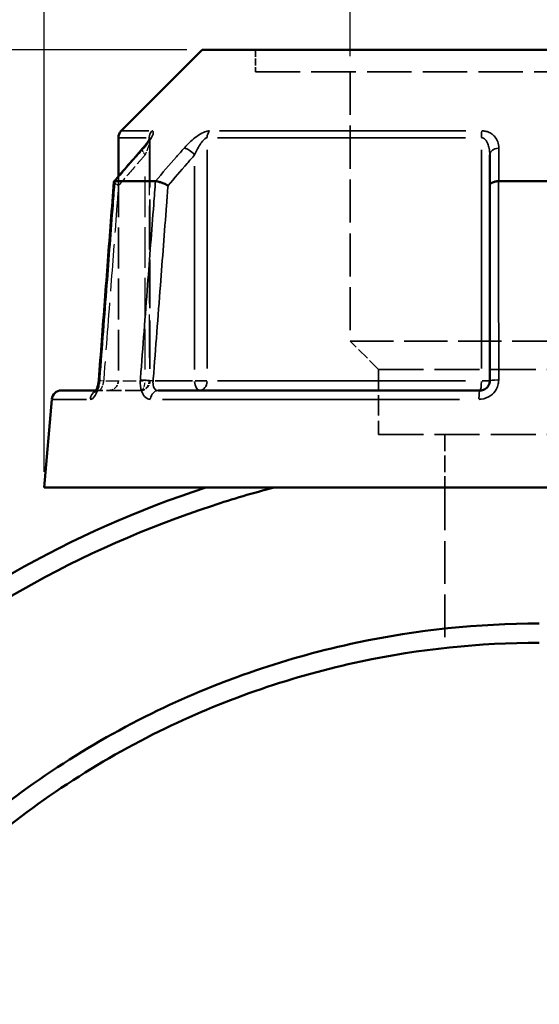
# Model space of a CAD drawing. Header units: millimetres. Extents: x 0 to 898, y 0 to 874.
# Tile 5 of 16: x 361 to 415, y 373 to 475. Entities that reach past the tile are written whole.
import ezdxf

# ---------------------------------------------------------------- set-up
doc = ezdxf.new("R2010")
doc.units = ezdxf.units.MM
doc.linetypes.add('DASHED', pattern=[0.2067, 0.1654, -0.0413])
for name, color, linetype, lineweight in [('Dimension (ANSI)', 7, 'Continuous', 25), ('Hidden (ANSI)', 7, 'DASHED', 35), ('Hidden Narrow (ANSI)', 7, 'DASHED', 25), ('Visible (ANSI)', 7, 'Continuous', 50), ('Visible Narrow (ANSI)', 7, 'Continuous', 35)]:
    doc.layers.add(name, color=color, linetype=linetype, lineweight=lineweight)
doc.styles.add('Note Text (ANSI)', font='tahoma.ttf')
doc.dimstyles.new('Default - mm (ANSI)', dxfattribs={"dimtxt": 3.048, "dimasz": 2.5, "dimexe": 3.175, "dimexo": 1.6002, "dimgap": 0.8, "dimtad": 0, "dimtoh": 1, "dimrnd": 1e-08, "dimzin": 4, "dimdsep": 46, "dimtxsty": 'Note Text (ANSI)', "dimcen": 0.09, "dimdle": 10, "dimclrd": 256, "dimclre": 256, "dimclrt": 256, "dimadec": 1, "dimazin": 1, "dimtfac": 1, "dimtofl": 0, "dimtmove": 0, "dimatfit": 3, "dimfxl": 1, "dimtolj": 1, "dimtzin": 4, "dimlwd": -1, "dimlwe": -1, "dimarcsym": 0})

# ---------------------------------------------------------------- blocks, each defined once
blk = doc.blocks.new('*D6')
at = {"layer": 'Defpoints', "color": 0, "transparency": 16777216}
for p in [(395.11, 511.04), (395.11, 469.32), (434.06, 469.32)]:
    blk.add_point(p, dxfattribs=at)
at = {"layer": 'Dimension (ANSI)', "transparency": 16777216}
for p, q in [((395.11, 470.93), (395.11, 514.22)), ((434.06, 470.93), (434.06, 514.22)), ((397.61, 511.04), (405.83, 511.04)), ((431.56, 511.04), (417.44, 511.04))]:
    blk.add_line(p, q, dxfattribs=at)
for points in [[(397.61, 511.46), (397.61, 510.63), (395.11, 511.04)], [(431.56, 511.46), (431.56, 510.63), (434.06, 511.04)]]:
    blk.add_solid(points, dxfattribs=at)
at = {"layer": 'Dimension (ANSI)', "transparency": 16777216, "insert": (406.63, 512.64), "char_height": 3.048, "attachment_point": 1, "style": 'Note Text (ANSI)'}
blk.add_mtext('\\A1;38.95', dxfattribs=at)
blk = doc.blocks.new('*D9')
at = {"layer": 'Defpoints', "color": 0, "transparency": 16777216}
for p in [(276.95, 471.58), (379.87, 471.58), (414.91, 207.58)]:
    blk.add_point(p, dxfattribs=at)
at = {"layer": 'Dimension (ANSI)', "transparency": 16777216}
for p, q in [((378.27, 471.58), (273.78, 471.58)), ((276.95, 469.08), (276.95, 342.04)), ((276.95, 210.08), (276.95, 328.13)), ((413.31, 207.58), (273.78, 207.58))]:
    blk.add_line(p, q, dxfattribs=at)
for points in [[(276.54, 469.08), (277.37, 469.08), (276.95, 471.58)], [(276.54, 210.08), (277.37, 210.08), (276.95, 207.58)]]:
    blk.add_solid(points, dxfattribs=at)
at = {"layer": 'Dimension (ANSI)', "transparency": 16777216, "insert": (275.37, 328.93), "char_height": 3.048, "attachment_point": 1, "rotation": 90, "style": 'Note Text (ANSI)'}
blk.add_mtext('\\A1;264.00', dxfattribs=at)
blk = doc.blocks.new('*D10')
at = {"layer": 'Defpoints', "color": 0, "transparency": 16777216}
for p in [(363.58, 520.48), (363.58, 426.48), (465.58, 426.48)]:
    blk.add_point(p, dxfattribs=at)
at = {"layer": 'Dimension (ANSI)', "transparency": 16777216}
for p, q in [((363.58, 428.08), (363.58, 523.65)), ((465.58, 428.08), (465.58, 523.65)), ((366.08, 520.48), (405.87, 520.48)), ((463.08, 520.48), (423.3, 520.48))]:
    blk.add_line(p, q, dxfattribs=at)
for points in [[(366.08, 520.9), (366.08, 520.06), (363.58, 520.48)], [(463.08, 520.9), (463.08, 520.06), (465.58, 520.48)]]:
    blk.add_solid(points, dxfattribs=at)
at = {"layer": 'Dimension (ANSI)', "transparency": 16777216, "insert": (406.67, 522.77), "char_height": 3.048, "attachment_point": 1, "style": 'Note Text (ANSI)'}
blk.add_mtext('\\A1;{\\fAIGDT|b0|i0;\\H3.0480;\\ln}\\fTahoma|b0|i0;\\H3.0480;102.00', dxfattribs=at)

msp = doc.modelspace()

# ---------------------------------------------------------------- linework, layer by layer
at = {"layer": 'Hidden (ANSI)', "ltscale": 4.294991}
msp.add_line((385.368, 471.58), (385.368, 469.325), dxfattribs=at)
at = {"layer": 'Hidden (ANSI)', "ltscale": 27.751116}
msp.add_line((385.368, 469.325), (443.796, 469.325), dxfattribs=at)
at = {"layer": 'Hidden (ANSI)', "ltscale": 26.855347}
msp.add_line((395.106, 469.325), (395.106, 441.57), dxfattribs=at)
at = {"layer": 'Hidden (ANSI)', "ltscale": 30.104309}
msp.add_line((374.489, 462.37), (374.489, 437.48), dxfattribs=at)
at = {"layer": 'Hidden (ANSI)', "ltscale": 25.463205}
msp.add_line((371.232, 458.533), (371.232, 437.48), dxfattribs=at)
at = {"layer": 'Hidden (ANSI)', "ltscale": 26.910172}
msp.add_line((395.106, 441.57), (434.058, 441.57), dxfattribs=at)
at = {"layer": 'Hidden (ANSI)', "ltscale": 7.869123}
msp.add_line((398.028, 438.649), (395.106, 441.57), dxfattribs=at)
at = {"layer": 'Hidden (ANSI)', "ltscale": 27.956678}
for p, q in [((398.028, 438.649), (431.137, 438.649)), ((398.028, 431.93), (431.137, 431.93))]:
    msp.add_line(p, q, dxfattribs=at)
at = {"layer": 'Hidden (ANSI)', "ltscale": 12.796795}
msp.add_line((398.028, 438.649), (398.028, 431.93), dxfattribs=at)
at = {"layer": 'Hidden (ANSI)', "ltscale": 1.470216}
msp.add_line((368.95, 436.48), (369.245, 436.48), dxfattribs=at)
at = {"layer": 'Hidden (ANSI)', "ltscale": 9.334328}
msp.add_line((373.489, 436.48), (369.245, 436.48), dxfattribs=at)
at = {"layer": 'Hidden (ANSI)', "ltscale": 10.380496}
msp.add_line((404.844, 431.93), (404.844, 426.48), dxfattribs=at)
at = {"layer": 'Hidden (ANSI)', "ltscale": 26.668903}
msp.add_line((404.844, 426.48), (404.844, 409.943), dxfattribs=at)
at = {"layer": 'Hidden (ANSI)', "ltscale": 2.991791}
for centre in [(370.232, 437.48), (373.489, 437.48)]:
    msp.add_arc(centre, 1, 270, 0, dxfattribs=at)
at = {"layer": 'Hidden (ANSI)', "ltscale": 9.157229}
msp.add_ellipse((10296.521, -10904.13), major_axis=(-352.597, 16036.765), ratio=0.871311, start_param=0.7641466, end_param=0.7644463, dxfattribs=at)
at = {"layer": 'Hidden (ANSI)', "ltscale": 4.578621}
msp.add_open_spline([(373.735, 461.411), (373.834, 461.524), (373.927, 461.637), (374.099, 461.855), (374.177, 461.961), (374.314, 462.158), (374.372, 462.25), (374.439, 462.365), (374.457, 462.4), (374.483, 462.451), (374.491, 462.47), (374.501, 462.493), (374.503, 462.5), (374.506, 462.508), (374.503, 462.503), (374.496, 462.465), (374.492, 462.44), (374.489, 462.392), (374.489, 462.382), (374.489, 462.37)], degree=3, knots=[0, 0, 0, 0, 0.05326363, 0.05326363, 0.10652726, 0.10652726, 0.15979088, 0.15979088, 0.1864227, 0.1864227, 0.20693939, 0.20693939, 0.22202176, 0.22202176, 0.24544118, 0.24544118, 0.26213437, 0.26213437, 0.26631814, 0.26631814, 0.26631814, 0.26631814], dxfattribs=at)
at = {"layer": 'Hidden (ANSI)', "ltscale": 0.735482}
msp.add_open_spline([(374.489, 462.37), (374.489, 462.413), (374.493, 462.443), (374.499, 462.484), (374.502, 462.496), (374.504, 462.504), (374.505, 462.505), (374.505, 462.505)], degree=3, knots=[0.079099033, 0.079099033, 0.079099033, 0.079099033, 0.094745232, 0.094745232, 0.110737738, 0.110737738, 0.118300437, 0.118300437, 0.118300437, 0.118300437], dxfattribs=at)
at = {"layer": 'Hidden (ANSI)', "ltscale": 2.089209}
msp.add_open_spline([(370.773, 457.991), (370.772, 457.968), (370.785, 457.939), (370.848, 457.864), (370.904, 457.816), (371.05, 457.713), (371.14, 457.658), (371.244, 457.602), (371.245, 457.601), (371.247, 457.6)], degree=3, knots=[-0.10955442, -0.10955442, -0.10955442, -0.10955442, -0.07801061, -0.07801061, -0.03926142, -0.03926142, 0, 0, 0.00047624, 0.00047624, 0.00047624, 0.00047624], dxfattribs=at)
at = {"layer": 'Hidden (ANSI)', "ltscale": 0.527502}
msp.add_open_spline([(369.188, 437.281), (369.195, 437.329), (369.202, 437.376), (369.212, 437.468), (369.216, 437.512), (369.219, 437.556)], degree=3, knots=[0.279678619, 0.279678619, 0.279678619, 0.279678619, 0.298086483, 0.298086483, 0.314813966, 0.314813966, 0.314813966, 0.314813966], dxfattribs=at)
at = {"layer": 'Hidden (ANSI)', "ltscale": 1.701024}
msp.add_open_spline([(368.871, 436.356), (368.871, 436.356), (368.871, 436.356), (368.872, 436.356), (368.881, 436.366), (368.928, 436.398), (368.965, 436.421), (369.079, 436.463), (369.158, 436.48), (369.245, 436.48)], degree=3, knots=[0.227293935, 0.227293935, 0.227293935, 0.227293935, 0.22772718, 0.22772718, 0.25682997, 0.25682997, 0.285161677, 0.285161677, 0.314811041, 0.314811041, 0.314811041, 0.314811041], dxfattribs=at)
at = {"layer": 'Hidden (ANSI)', "ltscale": 1.700917}
msp.add_open_spline([(369.245, 436.48), (369.141, 436.48), (369.05, 436.455), (368.935, 436.406), (368.904, 436.383), (368.876, 436.36), (368.871, 436.356), (368.871, 436.356)], degree=3, knots=[0, 0, 0, 0, 0.035487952, 0.035487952, 0.066590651, 0.066590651, 0.08751627, 0.08751627, 0.08751627, 0.08751627], dxfattribs=at)
at = {"layer": 'Hidden (ANSI)', "ltscale": 0.402963}
msp.add_open_spline([(368.902, 436.396), (368.903, 436.397), (368.903, 436.399), (368.917, 436.42), (368.933, 436.447), (368.951, 436.48)], degree=3, knots=[0.122975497, 0.122975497, 0.122975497, 0.122975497, 0.124622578, 0.124622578, 0.150448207, 0.150448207, 0.150448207, 0.150448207], dxfattribs=at)
at = {"layer": 'Hidden (ANSI)', "ltscale": 0.420625}
msp.add_open_spline([(369.108, 436.898), (369.12, 436.944), (369.132, 436.991), (369.147, 437.059), (369.152, 437.078), (369.156, 437.098)], degree=3, knots=[0.227257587, 0.227257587, 0.227257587, 0.227257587, 0.247429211, 0.247429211, 0.255432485, 0.255432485, 0.255432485, 0.255432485], dxfattribs=at)
at = {"layer": 'Hidden Narrow (ANSI)', "ltscale": 27.044807}
msp.add_line((374.416, 461.083), (374.416, 438.722), dxfattribs=at)
at = {"layer": 'Hidden Narrow (ANSI)', "ltscale": 25.334932}
msp.add_line((373.989, 438.644), (373.989, 459.591), dxfattribs=at)
at = {"layer": 'Hidden Narrow (ANSI)', "ltscale": 8.457208}
msp.add_line((369.93, 437.48), (373.776, 437.48), dxfattribs=at)
at = {"layer": 'Hidden Narrow (ANSI)', "ltscale": 1.795034}
msp.add_line((374.488, 437.48), (374.034, 437.48), dxfattribs=at)
at = {"layer": 'Hidden Narrow (ANSI)', "ltscale": 2.029475}
msp.add_ellipse((374.489, 460.754), major_axis=(-0.755, 0.656), ratio=0.3543192, start_param=0.059198, end_param=1.1247615, dxfattribs=at)
at = {"layer": 'Hidden Narrow (ANSI)', "ltscale": 1.797881}
msp.add_ellipse((370.217, 437.48), major_axis=(-0.997, 0.076), ratio=0.0437298, start_param=0.0524429, end_param=0.9964155, dxfattribs=at)
at = {"layer": 'Hidden Narrow (ANSI)', "ltscale": 2.692601}
for ratio in [0.5, 0.9265657]:
    msp.add_ellipse((373.489, 437.48), major_axis=(0, -1), ratio=ratio, start_param=0.0785398, end_param=1.4922565, dxfattribs=at)
at = {"layer": 'Hidden Narrow (ANSI)', "ltscale": 0.633739}
msp.add_ellipse((369.245, 435.48), major_axis=(0, 1), ratio=0.9213266, start_param=0.0184876, end_param=0.3512644, dxfattribs=at)
at = {"layer": 'Hidden Narrow (ANSI)', "ltscale": 3.591758}
msp.add_open_spline([(374.482, 462.45), (374.485, 462.439), (374.486, 462.425), (374.493, 462.351), (374.486, 462.272), (374.455, 462.094), (374.433, 461.999), (374.364, 461.744), (374.311, 461.578), (374.173, 461.195), (374.085, 460.976), (373.989, 460.754)], degree=3, knots=[0.05373644, 0.05373644, 0.05373644, 0.05373644, 0.06721438, 0.06721438, 0.12292214, 0.12292214, 0.17440412, 0.17440412, 0.25131567, 0.25131567, 0.345416, 0.345416, 0.345416, 0.345416], dxfattribs=at)
at = {"layer": 'Hidden Narrow (ANSI)', "ltscale": 7.661844}
msp.add_open_spline([(373.989, 460.754), (373.73, 460.457), (373.472, 460.159), (373.213, 459.861), (372.557, 459.108), (371.902, 458.354), (371.247, 457.6)], degree=3, knots=[1.67738447, 1.67738447, 1.67738447, 1.67738447, 1.80391034, 1.80391034, 1.80391034, 2.12434652, 2.12434652, 2.12434652, 2.12434652], dxfattribs=at)
at = {"layer": 'Hidden Narrow (ANSI)', "ltscale": 29.314478}
msp.add_open_spline([(371.247, 457.6), (371.195, 456.922), (371.143, 456.244), (370.882, 452.805), (370.672, 450.044), (370.462, 447.282), (370.218, 444.078), (369.975, 440.873), (369.726, 437.605), (369.721, 437.543), (369.717, 437.48)], degree=3, knots=[0.6274627, 0.6274627, 0.6274627, 0.6274627, 0.8316011, 0.8316011, 1.6632021, 1.6632021, 1.6632021, 2.6283517, 2.6283517, 2.6472303, 2.6472303, 2.6472303, 2.6472303], dxfattribs=at)
at = {"layer": 'Hidden Narrow (ANSI)', "ltscale": 2.712011}
msp.add_open_spline([(369.717, 437.48), (369.706, 437.414), (369.694, 437.348), (369.656, 437.179), (369.628, 437.078), (369.554, 436.866), (369.506, 436.76), (369.382, 436.55), (369.305, 436.48), (369.245, 436.48)], degree=3, knots=[0, 0, 0, 0, 0.03982627, 0.03982627, 0.1035483, 0.1035483, 0.18638694, 0.18638694, 0.31481104, 0.31481104, 0.31481104, 0.31481104], dxfattribs=at)
at = {"layer": 'Visible (ANSI)'}
for p, q in [((379.874, 471.58), (371.525, 463.231)), ((379.874, 471.58), (449.29, 471.58)), ((371.232, 462.524), (371.232, 458.533)), ((409.482, 460.754), (409.482, 457.6)), ((370.882, 458.05), (375.043, 458.05)), ((409.482, 457.6), (409.482, 437.48)), ((410.421, 458.05), (418.743, 458.05)), ((365.374, 436.48), (368.95, 436.48)), ((375.345, 436.48), (408.482, 436.48)), ((364.377, 435.567), (363.582, 426.48)), ((363.582, 426.48), (465.582, 426.48))]:
    msp.add_line(p, q, dxfattribs=at)
for centre, start, end in [((372.232, 462.524), 135, 180), ((365.374, 435.48), 90, 175)]:
    msp.add_arc(centre, 1, start, end, dxfattribs=at)
msp.add_ellipse((10444.275, -11074.029), major_axis=(356.038, -16276.55), ratio=0.871285, start_param=3.9058394, end_param=3.9061347, dxfattribs=at)
for points, knots in [([(374.505, 462.505), (374.505, 462.505), (374.504, 462.502), (374.498, 462.487), (374.489, 462.466), (374.457, 462.398), (374.428, 462.344), (374.342, 462.201), (374.279, 462.106), (374.135, 461.904), (374.054, 461.796), (373.893, 461.596), (373.816, 461.504), (373.735, 461.411)], [0.11830044, 0.11830044, 0.11830044, 0.11830044, 0.12984163, 0.12984163, 0.15596521, 0.15596521, 0.19532048, 0.19532048, 0.24858388, 0.24858388, 0.30184727, 0.30184727, 0.345416, 0.345416, 0.345416, 0.345416]), ([(370.773, 457.991), (370.67, 456.629), (370.566, 455.266), (370.359, 452.542), (370.255, 451.179), (370.048, 448.455), (369.945, 447.092), (369.737, 444.368), (369.634, 443.005), (369.427, 440.28), (369.323, 438.918), (369.219, 437.556)], [0.5958357, 0.5958357, 0.5958357, 0.5958357, 1.0061146, 1.0061146, 1.4163935, 1.4163935, 1.8266724, 1.8266724, 2.2369513, 2.2369513, 2.6472303, 2.6472303, 2.6472303, 2.6472303]), ([(370.871, 458.049), (370.819, 458.045), (370.787, 458.03), (370.775, 458.001), (370.774, 457.996), (370.773, 457.991)], [-0.153639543, -0.153639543, -0.153639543, -0.153639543, -0.116596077, -0.116596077, -0.109554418, -0.109554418, -0.109554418, -0.109554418]), ([(376.347, 457.6), (376.345, 457.601), (376.344, 457.602), (376.24, 457.658), (376.126, 457.713), (375.89, 457.816), (375.769, 457.864), (375.532, 457.946), (375.418, 457.981), (375.215, 458.03), (375.128, 458.045), (375.058, 458.049)], [-0.15375675, -0.15375675, -0.15375675, -0.15375675, -0.15328161, -0.15328161, -0.11411166, -0.11411166, -0.07545272, -0.07545272, -0.03695716, -0.03695716, 0, 0, 0, 0]), ([(410.396, 458.049), (410.273, 458.045), (410.154, 458.03), (409.931, 457.981), (409.83, 457.946), (409.662, 457.864), (409.596, 457.816), (409.506, 457.713), (409.483, 457.658), (409.482, 457.602), (409.482, 457.601), (409.482, 457.6)], [-0.15363941, -0.15363941, -0.15363941, -0.15363941, -0.11659601, -0.11659601, -0.07801073, -0.07801073, -0.03926134, -0.03926134, 0, 0, 0.00047637, 0.00047637, 0.00047637, 0.00047637]), ([(369.219, 437.556), (369.209, 437.418), (369.191, 437.28), (369.141, 437.021), (369.111, 436.899), (369.044, 436.691), (369.01, 436.602), (368.947, 436.47), (368.92, 436.423), (368.883, 436.368), (368.871, 436.356), (368.871, 436.356)], [0, 0, 0, 0, 0.05246869, 0.05246869, 0.10385719, 0.10385719, 0.15173749, 0.15173749, 0.19343627, 0.19343627, 0.22729393, 0.22729393, 0.22729393, 0.22729393]), ([(409.482, 437.48), (409.482, 437.414), (409.476, 437.348), (409.442, 437.181), (409.405, 437.081), (409.286, 436.869), (409.194, 436.764), (408.942, 436.574), (408.77, 436.506), (408.557, 436.482), (408.52, 436.48), (408.482, 436.48)], [0, 0, 0, 0, 0.03957477, 0.03957477, 0.1028944, 0.1028944, 0.18520991, 0.18520991, 0.29222008, 0.29222008, 0.31481112, 0.31481112, 0.31481112, 0.31481112]), ([(368.871, 436.356), (368.871, 436.356), (368.872, 436.356), (368.877, 436.362), (368.888, 436.375), (368.902, 436.396)], [0.08751627, 0.08751627, 0.08751627, 0.08751627, 0.094643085, 0.094643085, 0.122975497, 0.122975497, 0.122975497, 0.122975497]), ([(368.951, 436.48), (368.957, 436.491), (368.963, 436.504), (368.997, 436.575), (369.027, 436.646), (369.074, 436.781), (369.091, 436.838), (369.108, 436.898)], [0.150448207, 0.150448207, 0.150448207, 0.150448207, 0.159506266, 0.159506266, 0.200620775, 0.200620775, 0.227257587, 0.227257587, 0.227257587, 0.227257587]), ([(380.235, 426.48), (366.421, 421.94), (353.527, 414.627), (333.571, 397.333), (325.873, 388.097), (313.393, 366.945), (308.857, 354.891), (304.444, 331.561), (304.04, 320.388), (305.303, 309.409), (305.935, 303.919), (306.98, 298.478), (309.877, 287.815), (311.727, 282.594), (316.189, 272.489), (318.801, 267.606), (324.728, 258.288), (328.042, 253.853), (334.754, 246.155), (338.064, 242.816), (345.082, 236.588), (348.791, 233.699), (359.259, 226.571), (366.34, 222.802), (378.794, 217.823), (383.995, 216.178), (394.281, 213.748), (399.357, 212.918), (404.465, 212.446)], [0.3169911, 0.3169911, 0.3169911, 0.3169911, 0.712874, 0.712874, 1.036181, 1.036181, 1.3820516, 1.3820516, 1.6835247, 1.6835247, 1.6835247, 1.8342613, 1.8342613, 1.9849979, 1.9849979, 2.1357345, 2.1357345, 2.286471, 2.286471, 2.4145971, 2.4145971, 2.5427232, 2.5427232, 2.7605376, 2.7605376, 2.9091478, 2.9091478, 3.0493207, 3.0493207, 3.0493207, 3.0493207]), ([(405.54, 214.349), (400.209, 214.797), (394.912, 215.642), (384.5, 218.106), (379.386, 219.726), (367.142, 224.632), (360.182, 228.344), (349.896, 235.364), (346.253, 238.209), (339.36, 244.34), (336.11, 247.627), (329.523, 255.203), (326.271, 259.568), (320.46, 268.735), (317.901, 273.539), (313.532, 283.475), (311.723, 288.609), (308.896, 299.089), (307.879, 304.436), (307.268, 309.829), (306.047, 320.615), (306.464, 331.585), (310.837, 354.48), (315.31, 366.301), (327.585, 387.032), (335.148, 396.079), (354.735, 413.012), (367.38, 420.167), (380.921, 424.61), (383.018, 425.298), (385.137, 425.922), (387.273, 426.48)], [-3.057758, -3.057758, -3.057758, -3.057758, -2.9091478, -2.9091478, -2.7605376, -2.7605376, -2.5427232, -2.5427232, -2.4145971, -2.4145971, -2.286471, -2.286471, -2.1357345, -2.1357345, -1.9849979, -1.9849979, -1.8342613, -1.8342613, -1.6835247, -1.6835247, -1.6835247, -1.3820516, -1.3820516, -1.036181, -1.036181, -0.712874, -0.712874, -0.3169911, -0.3169911, -0.3169911, -0.2556583, -0.2556583, -0.2556583, -0.2556583]), ([(414.582, 412.47), (408.289, 412.47), (401.996, 411.811), (388.736, 409.004), (381.816, 406.642), (371.713, 401.772), (368.263, 399.82), (361.647, 395.482), (358.481, 393.096), (349.63, 385.465), (344.426, 379.663), (337.463, 369.551), (335.167, 365.611), (331.193, 357.431), (329.514, 353.191), (326.814, 344.508), (325.791, 340.064), (324.426, 331.073), (324.082, 326.527), (324.082, 321.98), (324.082, 312.886), (325.464, 303.794), (331.419, 284.644), (336.595, 274.779), (349.544, 258.263), (357.052, 251.412), (374.673, 240.029), (384.961, 235.776), (401.882, 232.161), (408.232, 231.49), (414.582, 231.49)], [-3.1415927, -3.1415927, -3.1415927, -3.1415927, -2.9329923, -2.9329923, -2.6923512, -2.6923512, -2.5612274, -2.5612274, -2.4301035, -2.4301035, -2.1738189, -2.1738189, -2.0230633, -2.0230633, -1.8723076, -1.8723076, -1.721552, -1.721552, -1.5707963, -1.5707963, -1.5707963, -1.269285, -1.269285, -0.9058855, -0.9058855, -0.5735244, -0.5735244, -0.2104855, -0.2104855, 0, 0, 0, 0]), ([(414.582, 233.48), (408.387, 233.48), (402.192, 234.133), (385.682, 237.652), (375.64, 241.792), (358.427, 252.881), (351.087, 259.558), (338.413, 275.665), (333.335, 285.293), (327.474, 303.998), (326.103, 312.885), (326.083, 321.78), (326.073, 326.227), (326.398, 330.676), (327.715, 339.476), (328.706, 343.826), (331.331, 352.331), (332.964, 356.485), (336.839, 364.501), (339.08, 368.363), (345.88, 378.278), (350.967, 383.97), (359.627, 391.458), (362.725, 393.8), (369.201, 398.058), (372.58, 399.974), (382.474, 404.756), (389.254, 407.076), (402.247, 409.833), (408.415, 410.48), (414.582, 410.48)], [0, 0, 0, 0, 0.2104855, 0.2104855, 0.5735244, 0.5735244, 0.9058855, 0.9058855, 1.269285, 1.269285, 1.5707963, 1.5707963, 1.5707963, 1.721552, 1.721552, 1.8723076, 1.8723076, 2.0230633, 2.0230633, 2.1738189, 2.1738189, 2.4301035, 2.4301035, 2.5612274, 2.5612274, 2.6923512, 2.6923512, 2.9329923, 2.9329923, 3.1415927, 3.1415927, 3.1415927, 3.1415927])]:
    msp.add_open_spline(points, degree=3, knots=knots, dxfattribs=at)
for points in [[(370.871, 458.049), (370.875, 458.05), (370.879, 458.05), (370.882, 458.05)], [(375.043, 458.05), (375.048, 458.05), (375.053, 458.05), (375.058, 458.049)], [(410.396, 458.049), (410.404, 458.05), (410.413, 458.05), (410.421, 458.05)], [(369.156, 437.098), (369.168, 437.158), (369.179, 437.219), (369.188, 437.281)]]:
    msp.add_open_spline(points, degree=3, dxfattribs=at)
at = {"layer": 'Visible Narrow (ANSI)'}
for p, q in [((371.533, 463.231), (374.382, 463.231)), ((381.654, 463.231), (407.02, 463.231)), ((374.109, 462.524), (371.24, 462.524)), ((374.416, 462.514), (374.416, 462.335)), ((406.969, 462.524), (381.43, 462.524)), ((380.378, 438.732), (380.378, 461.271)), ((408.62, 461.271), (408.62, 438.732)), ((379.089, 459.591), (379.089, 438.644)), ((378.876, 437.48), (375.03, 437.48)), ((380.332, 437.48), (379.152, 437.48)), ((381.43, 437.48), (406.969, 437.48)), ((409.48, 437.48), (408.69, 437.48)), ((367.947, 435.567), (364.387, 435.567)), ((406.375, 435.567), (375.792, 435.567))]:
    msp.add_line(p, q, dxfattribs=at)
for centre, major_axis, ratio, start_param, end_param in [((375.342, 462.524), (0, 1), 0.9265657, 0.8246681, 1.5315264), ((381.167, 462.524), (0, -1), 0.7890235, 3.9662607, 4.6731191), ((408.757, 462.524), (0, 1), 0.1375423, 0.8246681, 1.5315264), ((374.489, 460.754), (-0.755, 0.656), 0.3543192, 5.9781609, 6.2671314), ((378.589, 460.754), (-0.755, 0.656), 0.3543192, 4.400804, 5.755338), ((410.482, 460.754), (-1, 0), 0.7086384, 4.8533994, 6.2079334), ((370.217, 437.48), (-0.997, 0.076), 0.0437298, 5.8665688, 6.2612581), ((374.317, 437.48), (0.997, -0.076), 0.0437298, 1.1232285, 2.4618904), ((379.589, 437.48), (0, -1), 0.5, 4.7909288, 6.2046455), ((379.589, 437.48), (0, -1), 0.7890235, 0.0785398, 1.4922565), ((408.482, 437.48), (0, -1), 0.1375423, 0.0785398, 1.4922565), ((410.482, 437.48), (-1, 0), 0.0874597, 4.8701533, 6.2088152), ((369.245, 435.48), (0, 1), 0.9213266, 0.4254409, 1.427841), ((375.345, 435.48), (0, 1), 0.797365, 0.0741765, 1.4093534), ((408.482, 435.48), (0, 1), 0.1239616, 0.0741765, 1.4093534)]:
    msp.add_ellipse(centre, major_axis=major_axis, ratio=ratio, start_param=start_param, end_param=end_param, dxfattribs=at)
for points, knots in [([(373.847, 461.461), (374.039, 461.683), (374.214, 461.903), (374.488, 462.285), (374.594, 462.451), (374.731, 462.706), (374.774, 462.801), (374.833, 462.979), (374.846, 463.059), (374.827, 463.162), (374.806, 463.195), (374.748, 463.225), (374.72, 463.231), (374.687, 463.231)], [-0.345416, -0.345416, -0.345416, -0.345416, -0.25131567, -0.25131567, -0.17440412, -0.17440412, -0.12292214, -0.12292214, -0.06721438, -0.06721438, -0.02585168, -0.02585168, 0, 0, 0, 0]), ([(380.609, 463.231), (380.479, 463.231), (380.322, 463.195), (379.718, 462.966), (379.237, 462.628), (378.525, 462.011), (378.253, 461.737), (378.012, 461.461)], [-0.34541683, -0.34541683, -0.34541683, -0.34541683, -0.28278882, -0.28278882, -0.11734182, -0.11734182, 0, 0, 0, 0]), ([(410.417, 461.461), (410.416, 461.684), (410.378, 461.905), (410.234, 462.288), (410.142, 462.454), (409.934, 462.706), (409.837, 462.801), (409.6, 462.978), (409.458, 463.058), (409.179, 463.162), (409.051, 463.195), (408.833, 463.225), (408.747, 463.231), (408.66, 463.231)], [-0.34541583, -0.34541583, -0.34541583, -0.34541583, -0.25081718, -0.25081718, -0.17415567, -0.17415567, -0.12305037, -0.12305037, -0.06721438, -0.06721438, -0.02585168, -0.02585168, 0, 0, 0, 0]), ([(374.416, 462.524), (374.432, 462.524), (374.446, 462.518), (374.468, 462.494), (374.477, 462.475), (374.482, 462.45)], [0, 0, 0, 0, 0.025851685, 0.025851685, 0.053736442, 0.053736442, 0.053736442, 0.053736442]), ([(379.089, 460.754), (379.209, 461.03), (379.345, 461.304), (379.7, 461.921), (379.938, 462.259), (380.237, 462.488), (380.314, 462.524), (380.378, 462.524)], [0, 0, 0, 0, 0.11734182, 0.11734182, 0.28278882, 0.28278882, 0.34541683, 0.34541683, 0.34541683, 0.34541683]), ([(408.62, 462.524), (408.663, 462.524), (408.705, 462.518), (408.812, 462.488), (408.875, 462.455), (409.012, 462.351), (409.082, 462.271), (409.198, 462.094), (409.246, 461.999), (409.348, 461.746), (409.393, 461.581), (409.464, 461.198), (409.482, 460.977), (409.482, 460.754)], [0, 0, 0, 0, 0.02585168, 0.02585168, 0.06721438, 0.06721438, 0.12305037, 0.12305037, 0.17415567, 0.17415567, 0.25081718, 0.25081718, 0.34541583, 0.34541583, 0.34541583, 0.34541583]), ([(370.882, 458.05), (371.612, 458.89), (372.341, 459.729), (373.071, 460.569), (373.329, 460.866), (373.588, 461.164), (373.847, 461.461)], [-2.16081207, -2.16081207, -2.16081207, -2.16081207, -1.80391034, -1.80391034, -1.80391034, -1.67738447, -1.67738447, -1.67738447, -1.67738447]), ([(378.012, 461.461), (377.753, 461.164), (377.494, 460.866), (377.235, 460.568), (376.504, 459.729), (375.774, 458.889), (375.043, 458.05)], [-2.78757159, -2.78757159, -2.78757159, -2.78757159, -2.66101798, -2.66101798, -2.66101798, -2.304144, -2.304144, -2.304144, -2.304144]), ([(376.347, 457.6), (377.002, 458.354), (377.657, 459.108), (378.313, 459.861), (378.571, 460.159), (378.83, 460.457), (379.089, 460.754)], [2.34060954, 2.34060954, 2.34060954, 2.34060954, 2.66101798, 2.66101798, 2.66101798, 2.78757159, 2.78757159, 2.78757159, 2.78757159]), ([(410.421, 458.05), (410.42, 458.89), (410.419, 459.729), (410.418, 460.569), (410.418, 460.866), (410.417, 461.164), (410.417, 461.461)], [-2.16081206, -2.16081206, -2.16081206, -2.16081206, -1.80390814, -1.80390814, -1.80390814, -1.67738447, -1.67738447, -1.67738447, -1.67738447]), ([(369.315, 437.567), (369.32, 437.63), (369.325, 437.692), (369.573, 440.96), (369.816, 444.165), (370.06, 447.37), (370.27, 450.131), (370.48, 452.892), (370.75, 456.452), (370.811, 457.251), (370.871, 458.049)], [-2.6472303, -2.6472303, -2.6472303, -2.6472303, -2.6283517, -2.6283517, -1.6632021, -1.6632021, -1.6632021, -0.8316011, -0.8316011, -0.5911146, -0.5911146, -0.5911146, -0.5911146]), ([(375.058, 458.049), (374.997, 457.251), (374.936, 456.452), (374.665, 452.892), (374.455, 450.131), (374.245, 447.37), (374.001, 444.165), (373.757, 440.96), (373.508, 437.692), (373.503, 437.63), (373.498, 437.567)], [-3.260731, -3.260731, -3.260731, -3.260731, -3.0202445, -3.0202445, -2.1886435, -2.1886435, -2.1886435, -1.2234938, -1.2234938, -1.2046153, -1.2046153, -1.2046153, -1.2046153]), ([(374.817, 437.48), (374.821, 437.543), (374.826, 437.605), (375.075, 440.873), (375.318, 444.078), (375.562, 447.282), (375.772, 450.044), (375.982, 452.805), (376.243, 456.244), (376.295, 456.922), (376.347, 457.6)], [1.2046153, 1.2046153, 1.2046153, 1.2046153, 1.2234938, 1.2234938, 2.1886435, 2.1886435, 2.1886435, 3.0202445, 3.0202445, 3.2243829, 3.2243829, 3.2243829, 3.2243829]), ([(410.399, 437.567), (410.399, 437.63), (410.399, 437.692), (410.399, 440.96), (410.398, 444.165), (410.398, 447.37), (410.397, 450.131), (410.397, 452.892), (410.396, 456.452), (410.396, 457.251), (410.396, 458.049)], [-2.6472303, -2.6472303, -2.6472303, -2.6472303, -2.6283517, -2.6283517, -1.6632021, -1.6632021, -1.6632021, -0.831601, -0.831601, -0.5911146, -0.5911146, -0.5911146, -0.5911146]), ([(368.327, 435.567), (368.497, 435.567), (368.684, 435.707), (368.954, 436.128), (369.05, 436.339), (369.186, 436.764), (369.234, 436.965), (369.289, 437.302), (369.305, 437.435), (369.315, 437.567)], [-0.31481104, -0.31481104, -0.31481104, -0.31481104, -0.18638694, -0.18638694, -0.1035483, -0.1035483, -0.03982627, -0.03982627, 0, 0, 0, 0]), ([(373.498, 437.567), (373.49, 437.461), (373.487, 437.355), (373.497, 436.837), (373.583, 436.446), (373.856, 435.923), (374.014, 435.752), (374.306, 435.597), (374.427, 435.567), (374.551, 435.567)], [-0.31481354, -0.31481354, -0.31481354, -0.31481354, -0.28284699, -0.28284699, -0.15713721, -0.15713721, -0.06043739, -0.06043739, 0, 0, 0, 0]), ([(375.345, 436.48), (375.273, 436.48), (375.205, 436.495), (375.044, 436.572), (374.96, 436.658), (374.825, 436.919), (374.791, 437.115), (374.803, 437.374), (374.808, 437.427), (374.817, 437.48)], [0, 0, 0, 0, 0.06043739, 0.06043739, 0.15713721, 0.15713721, 0.28284699, 0.28284699, 0.31481354, 0.31481354, 0.31481354, 0.31481354]), ([(408.359, 435.567), (408.435, 435.567), (408.511, 435.571), (408.947, 435.619), (409.296, 435.755), (409.81, 436.135), (409.999, 436.346), (410.242, 436.768), (410.317, 436.969), (410.386, 437.304), (410.399, 437.436), (410.399, 437.567)], [-0.31481112, -0.31481112, -0.31481112, -0.31481112, -0.29222008, -0.29222008, -0.18520991, -0.18520991, -0.1028944, -0.1028944, -0.03957477, -0.03957477, 0, 0, 0, 0])]:
    msp.add_open_spline(points, degree=3, knots=knots, dxfattribs=at)

# ---------------------------------------------------------------- dimensions: what is measured, and where the dimension line sits
at = {"layer": 'Dimension (ANSI)'}
dim = msp.add_linear_dim(base=(363.582, 520.48), p1=(465.582, 426.48), p2=(363.582, 426.48), angle=180, text='{\\fAIGDT|b0|i0;\\H3.0480;\\ln}\\fTahoma|b0|i0;\\H3.0480;<>', dimstyle='Default - mm (ANSI)', override={"dimgap": 0.8, "dimtoh": 0, "dimdec": 2, "dimtol": 0, "dimlim": 0, "dimtp": 0, "dimtm": 0, "dimtdec": 2, "dimatfit": 1}, dxfattribs=at)
dim.commit()
dim.dimension.update_dxf_attribs({"geometry": '*D10', "text_midpoint": (414.582, 520.48), "dimtype": 160})
for base, p1, p2, angle, picture, middle in [((395.106, 511.043), (434.058, 469.325), (395.106, 469.325), 180, '*D6', (411.636, 511.043)), ((276.9542, 471.5799), (414.9126, 207.5848), (379.8744, 471.5799), 90, '*D9', (276.9542, 335.0845))]:
    dim = msp.add_linear_dim(base=base, p1=p1, p2=p2, angle=angle, dimstyle='Default - mm (ANSI)', override={"dimgap": 0.8, "dimtoh": 0, "dimdec": 2, "dimtol": 0, "dimlim": 0, "dimtp": 0, "dimtm": 0, "dimtdec": 2, "dimatfit": 1}, dxfattribs=at)
    dim.commit()
    dim.dimension.update_dxf_attribs({"geometry": picture, "text_midpoint": middle, "dimtype": 160})

doc.saveas('drawing.dxf')
